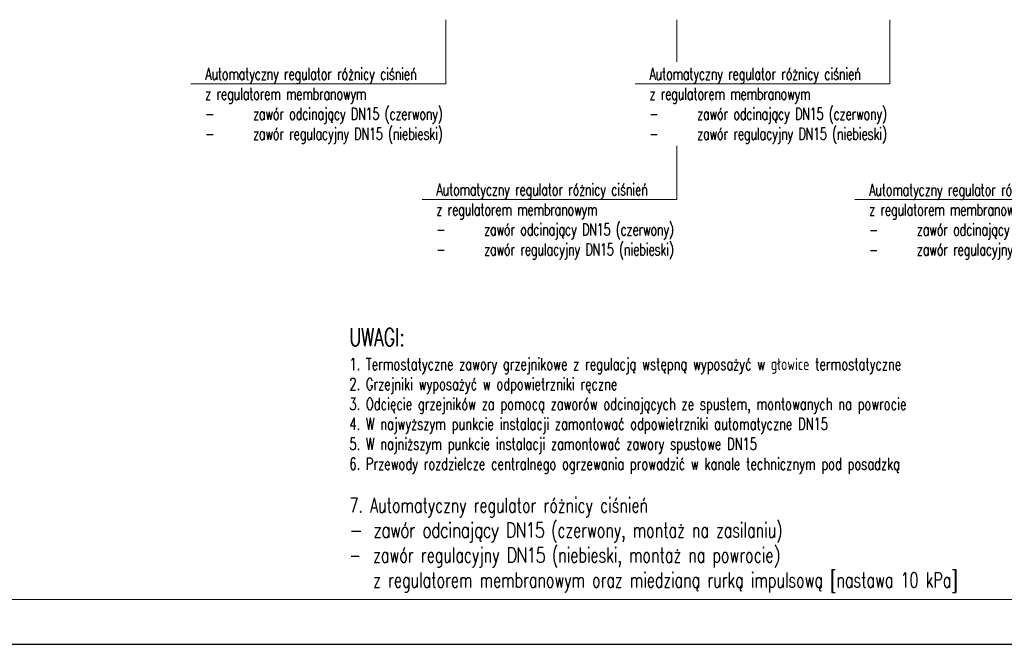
# Model space of a CAD drawing. Header units: millimetres. Extents: x -2390 to 43572, y -15084 to -12114.
# Tile 20 of 52: x 23510 to 24828, y -15084 to -14249. Entities that reach past the tile are written whole.
import ezdxf
from ezdxf import colors
from ezdxf.entities.mleader import LeaderData, LeaderLine
from ezdxf.math import Vec2, Vec3

# ---------------------------------------------------------------- set-up
doc = ezdxf.new("R2010")
doc.units = ezdxf.units.MM
for name, color, linetype, lineweight in [('@ opis C..O.', 7, 'Continuous', 18), ('IS-opis', 7, 'Continuous', 25), ('IS-ramka', 7, 'Continuous', 15)]:
    doc.layers.add(name, color=color, linetype=linetype, lineweight=lineweight)
doc.layers.add('IS-pomocnicze', color=2, linetype='Continuous', plot=False)
doc.styles.add('ROMANS', font='romans.shx', dxfattribs={"height": 1})
doc.styles.get("Standard").update_dxf_attribs({"font": 'arial.ttf'})

# ---------------------------------------------------------------- blocks, each defined once
blk = doc.blocks.new('_None')

msp = doc.modelspace()

# ---------------------------------------------------------------- linework, layer by layer
at = {"layer": 'IS-pomocnicze', "transparency": 33554687}
msp.add_lwpolyline([(22148.3, -15084), (28148.3, -15084), (28148.3, -12114), (22148.3, -12114), (22148.3, -15084)], dxfattribs=at)
at = {"layer": 'IS-ramka', "transparency": 33554687}
msp.add_lwpolyline([(22208.3, -15024), (28088.3, -15024), (28088.3, -12174), (22208.3, -12174)], close=True, dxfattribs=at)

# ---------------------------------------------------------------- texts
at = {"color": 0, "ltscale": 10, "insert": (18343.7, -14358.7), "char_height": 27.3, "width": 1403.675, "attachment_point": 1}
msp.add_mtext('\\pi354.59;{\\fCalibri|b0|i0|c0|p34;Pracownia Projektowa "KONSTRUKTOR"\\P\\pi239.68;siedziba: ul. Wojska Polskiego 5, 58-160 Świebodzice,\\P\\pi297.58;biuro: ul. Broniewskiego 1B, 58-309 Wałbrzych}', dxfattribs=at)
at = {"layer": 'IS-opis', "color": 0, "insert": (23951.4, -14661.2), "char_height": 16, "attachment_point": 1, "style": 'ROMANS'}
msp.add_mtext('{\\H1.5x;\\W0.7;UWAGI:\\P\\H0.66667x;1. Termostatyczne zawory grzejnikowe z regulacją wstępną wyposażyć w głowice termostatyczne\\P2. Grzejniki wyposażyć w odpowietrzniki ręczne\\P3. \\C256;Odcięcie grzejników za pomocą zaworów odcinających ze spustem, montowanych na powrocie\\fCambria|b0|i0|c238|p18;\\W0.9; \\Fromans|c238;\\W0.7;\\C0;\\P4. W najwyższym punkcie instalacji zamontować odpowietrzniki automatyczne DN15\\P5. W najniższym punkcie instalacji zamontować zawory spustowe DN15\\P6. Przewody rozdzielcze centralnego ogrzewania prowadzić w kanale technicznym pod posadzką\\P\\P\\H1.25x;7. \\Fsimplex|c238;\\C256;Automatyczny regulator różnicy ciśnień \\P\\pi-32,l32,t32,64;\\A1;\\W0.8;\\T0.9;-^Izawór odcinający DN15\\A0;\\W0.7;\\T1; (czerwony, montaż na zasilaniu) \\P-^Izawór regulacyjny \\A1;\\W0.8;\\T0.9;DN15\\A0;\\W0.7;\\T1; (niebieski, montaż na powrocie\\A1;\\W0.8;\\T0.9;)\\A0;\\W0.7;\\T1;\\P^Iz regulatorem membranowym oraz miedzianą rurką impulsową [nastawa 10 kPa]}', dxfattribs=at)

# ---------------------------------------------------------------- leaders
at = {"layer": '@ opis C..O.'}
ml = msp.add_multileader_mtext('Standard', dxfattribs=at)
ml.set_content('{\\Fsimplex|c238;\\W0.7;\\T0.95;Automatyczny regulator różnicy ciśnień \\Pz regulatorem membranowym \\P\\pxi-2,l2,t4;\\A1;-^Izawór odcinający DN15\\A0; (czerwony) \\P-^Izawór regulacyjny \\A1;DN15\\A0; (niebieski\\A1;)}', color=256, style='ROMANS')
ml.set_leader_properties(color=256, linetype='ByLayer', lineweight=5)
ml.set_arrow_properties(name='NONE')
ml.build(insert=Vec2(0, 0))
ml.multileader.update_dxf_attribs({"text_left_attachment_type": 6, "text_right_attachment_type": 6, "dogleg_length": 0, "arrow_head_size": 0})
ctx = ml.context
ctx.base_point, ctx.char_height, ctx.arrow_head_size, ctx.plane_origin = Vec3(23293.7, -14113.6), 16, 0, Vec3(24526.7, -14681.7)
ctx.left_attachment, ctx.right_attachment = 6, 6
notes = []
notes.append((ctx, [(1, (1, 1, 0), (23617.7, -14113.6), (-1, 0), 0, [(0, [(23803.2, -13930.2)], 0, [])])]))
ctx.mtext.insert, ctx.mtext.width, ctx.mtext.line_spacing_style, ctx.mtext.flow_direction = Vec3(23295.7, -14092.2), 335.715, 2, 5
ml = msp.add_multileader_mtext('Standard', dxfattribs=at)
ml.set_content('{\\Fsimplex|c238;\\W0.7;\\T0.95;Automatyczny regulator różnicy ciśnień \\Pz regulatorem membranowym \\P\\pxi-2,l2,t4;\\A1;-^Izawór odcinający DN15\\A0; (czerwony) \\P-^Izawór regulacyjny \\A1;DN15\\A0; (niebieski\\A1;)}', color=256, style='ROMANS')
ml.set_leader_properties(color=256, linetype='ByLayer', lineweight=5)
ml.set_arrow_properties(name='NONE')
ml.build(insert=Vec2(0, 0))
ml.multileader.update_dxf_attribs({"text_left_attachment_type": 6, "text_right_attachment_type": 6, "dogleg_length": 0, "arrow_head_size": 0})
ctx = ml.context
ctx.base_point, ctx.char_height, ctx.arrow_head_size, ctx.plane_origin = Vec3(23756.4, -14334.4), 16, 0, Vec3(24820.3, -14935.8)
ctx.left_attachment, ctx.right_attachment = 6, 6
notes.append((ctx, [(1, (1, 1, 0), (24080.4, -14334.4), (-1, 0), 0, [(0, [(24080.4, -14248.6)], 0, [])])]))
ctx.mtext.insert, ctx.mtext.width, ctx.mtext.line_spacing_style, ctx.mtext.flow_direction = Vec3(23758.4, -14313.1), 335.715, 2, 5
ml = msp.add_multileader_mtext('Standard', dxfattribs=at)
ml.set_content('{\\Fsimplex|c238;\\W0.7;\\T0.95;Automatyczny regulator różnicy ciśnień \\Pz regulatorem membranowym \\P\\pxi-2,l2,t4;\\A1;-^Izawór odcinający DN15\\A0; (czerwony) \\P-^Izawór regulacyjny \\A1;DN15\\A0; (niebieski\\A1;)}', color=256, style='ROMANS')
ml.set_leader_properties(color=256, linetype='ByLayer', lineweight=5)
ml.set_arrow_properties(name='NONE')
ml.build(insert=Vec2(0, 0))
ml.multileader.update_dxf_attribs({"text_left_attachment_type": 6, "text_right_attachment_type": 6, "dogleg_length": 0, "arrow_head_size": 0})
ctx = ml.context
ctx.base_point, ctx.char_height, ctx.arrow_head_size, ctx.plane_origin = Vec3(24065.7, -14489.2), 16, 0, Vec3(25129.7, -14935.8)
ctx.left_attachment, ctx.right_attachment = 6, 6
notes.append((ctx, [(1, (1, 1, 0), (24389.7, -14489.2), (-1, 0), 0, [(0, [(24389.7, -14248.6)], 0, [])])]))
ctx.mtext.insert, ctx.mtext.width, ctx.mtext.line_spacing_style, ctx.mtext.flow_direction = Vec3(24067.7, -14467.8), 335.715, 2, 5
for ctx, leaders in notes:
    for number, flags, end, landing, length, lines in leaders:
        leader = LeaderData()
        leader.index, (leader.has_last_leader_line, leader.has_dogleg_vector, leader.attachment_direction) = number, flags
        leader.last_leader_point, leader.dogleg_vector, leader.dogleg_length = Vec3(end), Vec3(landing), length
        for number, points, colour, breaks in lines:
            line = LeaderLine()
            line.index, line.vertices, line.color, line.breaks = number, Vec3.list(points), colors.encode_raw_color(colour), breaks
            leader.lines.append(line)
        ctx.leaders.append(leader)

# ---------------------------------------------------------------- next in the draw order: leaders
ml = msp.add_multileader_mtext('Standard', dxfattribs=at)
ml.set_content('{\\Fsimplex|c238;\\W0.7;\\T0.95;Automatyczny regulator różnicy ciśnień \\Pz regulatorem membranowym \\P\\pxi-2,l2,t4;\\A1;-^Izawór odcinający DN15\\A0; (czerwony) \\P-^Izawór regulacyjny \\A1;DN15\\A0; (niebieski\\A1;)}', color=256, style='ROMANS')
ml.set_leader_properties(color=256, linetype='ByLayer', lineweight=5)
ml.set_arrow_properties(name='NONE')
ml.build(insert=Vec2(0, 0))
ml.multileader.update_dxf_attribs({"text_left_attachment_type": 6, "text_right_attachment_type": 6, "dogleg_length": 0, "arrow_head_size": 0})
ctx = ml.context
ctx.base_point, ctx.char_height, ctx.arrow_head_size, ctx.plane_origin = Vec3(24350.8, -14334.4), 16, 0, Vec3(25414.7, -14935.8)
ctx.left_attachment, ctx.right_attachment = 6, 6
notes = []
notes.append((ctx, [(1, (1, 1, 0), (24674.8, -14334.4), (-1, 0), 0, [(0, [(24674.8, -14248.6)], 0, [])])]))
ctx.mtext.insert, ctx.mtext.width, ctx.mtext.line_spacing_style, ctx.mtext.flow_direction = Vec3(24352.8, -14313.1), 335.715, 2, 5
ctx.mtext.has_bg_fill, ctx.mtext.bg_color, ctx.mtext.bg_scale_factor, ctx.mtext.bg_transparency, ctx.mtext.use_window_bg_color = 1, -1027028792, 1.5, 0, 1
for ctx, leaders in notes:
    for number, flags, end, landing, length, lines in leaders:
        leader = LeaderData()
        leader.index, (leader.has_last_leader_line, leader.has_dogleg_vector, leader.attachment_direction) = number, flags
        leader.last_leader_point, leader.dogleg_vector, leader.dogleg_length = Vec3(end), Vec3(landing), length
        for number, points, colour, breaks in lines:
            line = LeaderLine()
            line.index, line.vertices, line.color, line.breaks = number, Vec3.list(points), colors.encode_raw_color(colour), breaks
            leader.lines.append(line)
        ctx.leaders.append(leader)

# ---------------------------------------------------------------- next in the draw order: leaders
ml = msp.add_multileader_mtext('Standard', dxfattribs=at)
ml.set_content('{\\Fsimplex|c238;\\W0.7;\\T0.95;Automatyczny regulator różnicy ciśnień \\Pz regulatorem membranowym \\P\\pxi-2,l2,t4;\\A1;-^Izawór odcinający DN15\\A0; (czerwony) \\P-^Izawór regulacyjny \\A1;DN15\\A0; (niebieski\\A1;)}', color=256, style='ROMANS')
ml.set_leader_properties(color=256, linetype='ByLayer', lineweight=5)
ml.set_arrow_properties(name='NONE')
ml.build(insert=Vec2(0, 0))
ml.multileader.update_dxf_attribs({"text_left_attachment_type": 6, "text_right_attachment_type": 6, "dogleg_length": 0, "arrow_head_size": 0})
ctx = ml.context
ctx.base_point, ctx.char_height, ctx.arrow_head_size, ctx.plane_origin = Vec3(24644.9, -14489.3), 16, 0, Vec3(25708.8, -14935.8)
ctx.left_attachment, ctx.right_attachment = 6, 6
notes = []
notes.append((ctx, [(1, (1, 1, 0), (24968.9, -14489.3), (-1, 0), 0, [(0, [(24968.9, -14248.6)], 0, [])])]))
ctx.mtext.insert, ctx.mtext.width, ctx.mtext.line_spacing_style, ctx.mtext.flow_direction = Vec3(24646.9, -14468), 335.715, 2, 5
for ctx, leaders in notes:
    for number, flags, end, landing, length, lines in leaders:
        leader = LeaderData()
        leader.index, (leader.has_last_leader_line, leader.has_dogleg_vector, leader.attachment_direction) = number, flags
        leader.last_leader_point, leader.dogleg_vector, leader.dogleg_length = Vec3(end), Vec3(landing), length
        for number, points, colour, breaks in lines:
            line = LeaderLine()
            line.index, line.vertices, line.color, line.breaks = number, Vec3.list(points), colors.encode_raw_color(colour), breaks
            leader.lines.append(line)
        ctx.leaders.append(leader)

doc.saveas('drawing.dxf')
